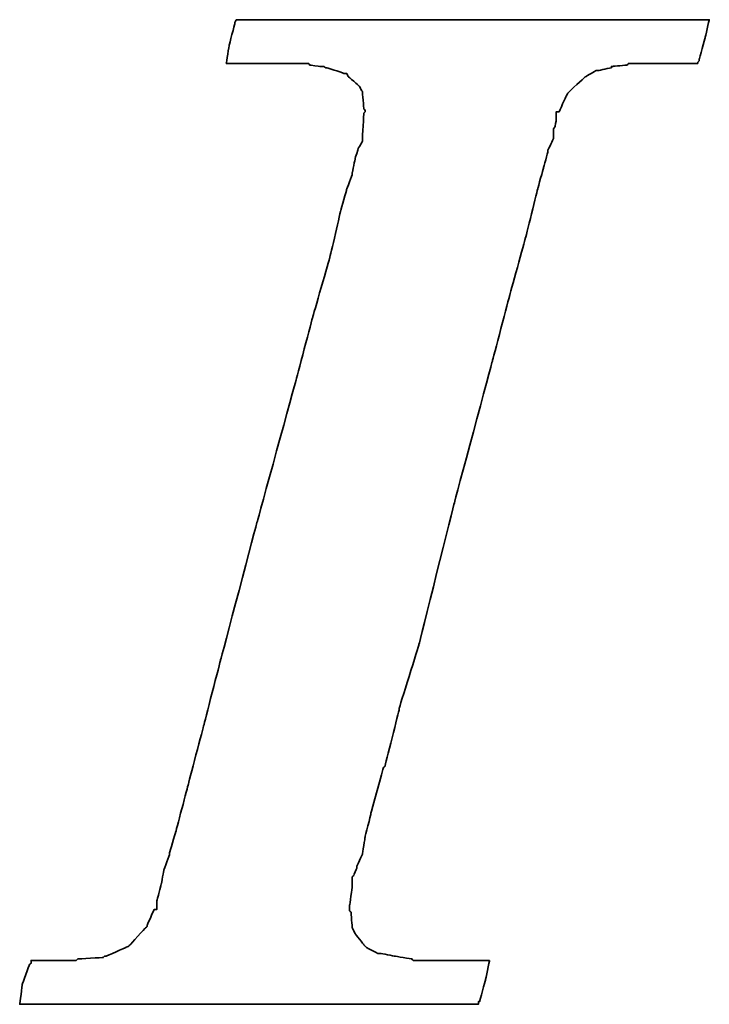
# Model space of a CAD drawing. Header units: millimetres. Extents: x 1805 to 4914, y -1594 to 860.
# Tile 204 of 256: x 2225.7 to 2228.98, y -544.15 to -539.48. Entities that reach past the tile are written whole.
import ezdxf

# ---------------------------------------------------------------- set-up
doc = ezdxf.new("R2010")
doc.units = ezdxf.units.MM
doc.layers.add('DIM', color=4, linetype='CONTINUOUS')
doc.layers.add('layer 1', color=7, linetype='CONTINUOUS')

# ---------------------------------------------------------------- blocks, each defined once
blk = doc.blocks.new('TBI MOTION logo(完整正式版)')
at = {"layer": 'layer 1', "color": 22, "lineweight": 35}
blk.add_open_spline([(-40.59125, -7.94375), (-40.59125, -7.94375), (-40.97375, -7.94375), (-40.97375, -7.94375), (-40.97375, -7.94375), (-40.97375, -7.94375), (-41.38125, -7.94375), (-41.38125, -7.94375), (-41.38125, -7.94375), (-41.38125, -7.94375), (-41.54875, -7.94375), (-41.54875, -7.94375), (-41.54875, -7.94375), (-41.54875, -7.94375), (-41.59875, -7.94375), (-41.59875, -7.94375), (-41.59875, -7.94375), (-41.59875, -7.94375), (-41.88375, -7.94375), (-41.88375, -7.94375), (-41.88375, -7.94375), (-41.88375, -7.94375), (-41.90875, -7.91875), (-41.90875, -7.91875), (-41.90875, -7.91875), (-41.90875, -7.91875), (-42.19875, -7.87125), (-42.19875, -7.87125), (-42.19875, -7.87125), (-42.19875, -7.87125), (-42.43875, -7.82375), (-42.43875, -7.82375), (-42.43875, -7.82375), (-42.43875, -7.82375), (-42.45875, -7.82375), (-42.45875, -7.82375), (-42.45875, -7.82375), (-42.45875, -7.82375), (-42.48625, -7.82375), (-42.48625, -7.82375), (-42.48625, -7.82375), (-42.48625, -7.82375), (-42.67625, -7.72375), (-42.67625, -7.72375), (-42.67625, -7.72375), (-42.67625, -7.72375), (-42.70125, -7.70375), (-42.70125, -7.70375), (-42.70125, -7.70375), (-42.70125, -7.70375), (-42.72375, -7.67875), (-42.72375, -7.67875), (-42.72375, -7.67875), (-42.72375, -7.67875), (-42.86875, -7.48875), (-42.86875, -7.48875), (-42.86875, -7.48875), (-42.86875, -7.48875), (-42.89375, -7.43875), (-42.89375, -7.43875), (-42.89375, -7.43875), (-42.89375, -7.43875), (-42.91875, -7.38875), (-42.91875, -7.38875), (-42.91875, -7.38875), (-42.91875, -7.38875), (-42.93875, -7.12875), (-42.93875, -7.12875), (-42.93875, -7.12875), (-42.93875, -7.12875), (-42.96375, -7.10375), (-42.96375, -7.10375), (-42.96375, -7.10375), (-42.96375, -7.10375), (-42.96375, -7.05375), (-42.96375, -7.05375), (-42.96375, -7.05375), (-42.96375, -7.05375), (-42.96375, -7.00875), (-42.96375, -7.00875), (-42.96375, -7.00875), (-42.96375, -7.00875), (-42.91875, -6.69625), (-42.91875, -6.69625), (-42.91875, -6.69625), (-42.91875, -6.69625), (-42.91875, -6.62375), (-42.91875, -6.62375), (-42.91875, -6.62375), (-42.91875, -6.62375), (-42.91875, -6.59625), (-42.91875, -6.59625), (-42.91875, -6.59625), (-42.91875, -6.59625), (-42.91875, -6.57375), (-42.91875, -6.57375), (-42.91875, -6.57375), (-42.91875, -6.57375), (-42.91875, -6.52875), (-42.91875, -6.52875), (-42.91875, -6.52875), (-42.91875, -6.52875), (-42.89375, -6.50375), (-42.89375, -6.50375), (-42.89375, -6.50375), (-42.89375, -6.50375), (-42.84375, -6.38375), (-42.84375, -6.38375), (-42.84375, -6.38375), (-42.84375, -6.38375), (-42.84375, -6.35875), (-42.84375, -6.35875), (-42.84375, -6.35875), (-42.84375, -6.35875), (-42.74625, -6.14375), (-42.74625, -6.14375), (-42.74625, -6.14375), (-42.74625, -6.14375), (-42.70125, -5.85375), (-42.70125, -5.85375), (-42.70125, -5.85375), (-42.70125, -5.85375), (-42.60375, -5.47125), (-42.60375, -5.47125), (-42.60375, -5.47125), (-42.60375, -5.47125), (-42.60375, -5.44875), (-42.60375, -5.44875), (-42.60375, -5.44875), (-42.60375, -5.44875), (-42.38875, -4.67875), (-42.38875, -4.67875), (-42.38875, -4.67875), (-42.38875, -4.67875), (-42.36375, -4.65375), (-42.36375, -4.65375), (-42.36375, -4.65375), (-42.36375, -4.65375), (-42.12375, -3.69625), (-42.12375, -3.69625), (-42.12375, -3.69625), (-42.12375, -3.69625), (-42.12375, -3.67374), (-42.12375, -3.67374), (-42.12375, -3.67374), (-42.12375, -3.67374), (-41.78875, -2.59374), (-41.78875, -2.59374), (-41.78875, -2.59374), (-41.78875, -2.59374), (-41.18875, -0.19375), (-41.18875, -0.19375), (-41.18875, -0.19375), (-41.18875, -0.19375), (-40.54375, 2.20624), (-40.54375, 2.20624), (-40.54375, 2.20624), (-40.54375, 2.20624), (-40.25375, 3.30875), (-40.25375, 3.30875), (-40.25375, 3.30875), (-40.25375, 3.30875), (-39.98875, 4.27125), (-39.98875, 4.27125), (-39.98875, 4.27125), (-39.98875, 4.27125), (-39.77375, 5.13125), (-39.77375, 5.13125), (-39.77375, 5.13125), (-39.77375, 5.13125), (-39.67875, 5.47125), (-39.67875, 5.47125), (-39.67875, 5.47125), (-39.67875, 5.47125), (-39.60375, 5.75625), (-39.60375, 5.75625), (-39.60375, 5.75625), (-39.60375, 5.75625), (-39.60375, 5.78125), (-39.60375, 5.78125), (-39.60375, 5.78125), (-39.60375, 5.78125), (-39.50875, 5.97125), (-39.50875, 5.97125), (-39.50875, 5.97125), (-39.50875, 5.97125), (-39.50875, 6.13875), (-39.50875, 6.13875), (-39.50875, 6.13875), (-39.50875, 6.13875), (-39.48625, 6.16625), (-39.48625, 6.16625), (-39.48625, 6.16625), (-39.48625, 6.16625), (-39.46125, 6.28625), (-39.46125, 6.28625), (-39.46125, 6.28625), (-39.46125, 6.28625), (-39.46125, 6.42625), (-39.46125, 6.42625), (-39.46125, 6.42625), (-39.46125, 6.42625), (-39.41375, 6.42625), (-39.41375, 6.42625), (-39.41375, 6.42625), (-39.41375, 6.42625), (-39.29375, 6.69125), (-39.29375, 6.69125), (-39.29375, 6.69125), (-39.29375, 6.69125), (-39.26875, 6.74125), (-39.26875, 6.74125), (-39.26875, 6.74125), (-39.26875, 6.74125), (-39.24375, 6.76625), (-39.24375, 6.76625), (-39.24375, 6.76625), (-39.24375, 6.76625), (-38.98375, 7.00624), (-38.98375, 7.00624), (-38.98375, 7.00624), (-38.98375, 7.00624), (-38.95625, 7.02624), (-38.95625, 7.02624), (-38.95625, 7.02624), (-38.95625, 7.02624), (-38.78875, 7.12624), (-38.78875, 7.12624), (-38.78875, 7.12624), (-38.78875, 7.12624), (-38.76375, 7.12624), (-38.76375, 7.12624), (-38.76375, 7.12624), (-38.76375, 7.12624), (-38.74375, 7.12624), (-38.74375, 7.12624), (-38.74375, 7.12624), (-38.74375, 7.12624), (-38.52875, 7.17125), (-38.52875, 7.17125), (-38.52875, 7.17125), (-38.52875, 7.17125), (-38.52875, 7.19624), (-38.52875, 7.19624), (-38.52875, 7.19624), (-38.52875, 7.19624), (-38.50375, 7.19624), (-38.50375, 7.19624), (-38.50375, 7.19624), (-38.50375, 7.19624), (-38.26125, 7.21875), (-38.26125, 7.21875), (-38.26125, 7.21875), (-38.26125, 7.21875), (-38.23875, 7.24624), (-38.23875, 7.24624), (-38.23875, 7.24624), (-38.23875, 7.24624), (-38.21625, 7.24624), (-38.21625, 7.24624), (-38.21625, 7.24624), (-38.21625, 7.24624), (-38.18875, 7.24624), (-38.18875, 7.24624), (-38.18875, 7.24624), (-38.18875, 7.24624), (-37.90375, 7.24624), (-37.90375, 7.24624), (-37.90375, 7.24624), (-37.90375, 7.24624), (-37.85375, 7.24624), (-37.85375, 7.24624), (-37.85375, 7.24624), (-37.85375, 7.24624), (-37.75875, 7.24624), (-37.75875, 7.24624), (-37.75875, 7.24624), (-37.75875, 7.24624), (-37.42375, 7.24624), (-37.42375, 7.24624), (-37.42375, 7.24624), (-37.42375, 7.24624), (-37.08875, 7.24624), (-37.08875, 7.24624), (-37.08875, 7.24624), (-37.08875, 7.24624), (-37.06375, 7.24624), (-37.06375, 7.24624), (-37.06375, 7.24624), (-37.06375, 7.24624), (-37.06375, 7.26624), (-37.06375, 7.26624), (-37.06375, 7.26624), (-37.06375, 7.26624), (-37.03875, 7.29125), (-37.03875, 7.29125), (-37.03875, 7.29125), (-37.03875, 7.29125), (-37.03875, 7.31625), (-37.03875, 7.31625), (-37.03875, 7.31625), (-37.03875, 7.31625), (-36.94125, 7.67625), (-36.94125, 7.67625), (-36.94125, 7.67625), (-36.94125, 7.67625), (-36.86875, 7.98625), (-36.86875, 7.98625), (-36.86875, 7.98625), (-36.86875, 7.98625), (-36.98875, 7.98625), (-36.98875, 7.98625), (-36.98875, 7.98625), (-36.98875, 7.98625), (-37.42375, 7.98625), (-37.42375, 7.98625), (-37.42375, 7.98625), (-37.42375, 7.98625), (-37.94875, 7.98625), (-37.94875, 7.98625), (-37.94875, 7.98625), (-37.94875, 7.98625), (-38.57375, 7.98625), (-38.57375, 7.98625), (-38.57375, 7.98625), (-38.57375, 7.98625), (-39.29375, 7.98625), (-39.29375, 7.98625), (-39.29375, 7.98625), (-39.29375, 7.98625), (-40.82875, 7.98625), (-40.82875, 7.98625), (-40.82875, 7.98625), (-40.82875, 7.98625), (-42.36375, 7.98625), (-42.36375, 7.98625), (-42.36375, 7.98625), (-42.36375, 7.98625), (-43.08375, 7.98625), (-43.08375, 7.98625), (-43.08375, 7.98625), (-43.08375, 7.98625), (-43.70875, 7.98625), (-43.70875, 7.98625), (-43.70875, 7.98625), (-43.70875, 7.98625), (-44.23375, 7.98625), (-44.23375, 7.98625), (-44.23375, 7.98625), (-44.23375, 7.98625), (-44.66875, 7.98625), (-44.66875, 7.98625), (-44.66875, 7.98625), (-44.66875, 7.98625), (-44.88375, 7.98625), (-44.88375, 7.98625), (-44.88375, 7.98625), (-44.88375, 7.98625), (-44.90875, 7.94125), (-44.90875, 7.94125), (-44.90875, 7.94125), (-44.90875, 7.94125), (-44.90875, 7.91625), (-44.90875, 7.91625), (-44.90875, 7.91625), (-44.90875, 7.91625), (-45.00375, 7.55625), (-45.00375, 7.55625), (-45.00375, 7.55625), (-45.00375, 7.55625), (-45.05375, 7.24624), (-45.05375, 7.24624), (-45.05375, 7.24624), (-45.05375, 7.24624), (-44.61875, 7.24624), (-44.61875, 7.24624), (-44.61875, 7.24624), (-44.61875, 7.24624), (-44.11375, 7.24624), (-44.11375, 7.24624), (-44.11375, 7.24624), (-44.11375, 7.24624), (-43.99375, 7.24624), (-43.99375, 7.24624), (-43.99375, 7.24624), (-43.99375, 7.24624), (-43.94625, 7.24624), (-43.94625, 7.24624), (-43.94625, 7.24624), (-43.94625, 7.24624), (-43.92374, 7.24624), (-43.92374, 7.24624), (-43.92374, 7.24624), (-43.92374, 7.24624), (-43.65875, 7.24624), (-43.65875, 7.24624), (-43.65875, 7.24624), (-43.65875, 7.24624), (-43.63875, 7.21875), (-43.63875, 7.21875), (-43.63875, 7.21875), (-43.63875, 7.21875), (-43.46875, 7.19624), (-43.46875, 7.19624), (-43.46875, 7.19624), (-43.46875, 7.19624), (-43.39875, 7.19624), (-43.39875, 7.19624), (-43.39875, 7.19624), (-43.39875, 7.19624), (-43.37125, 7.17125), (-43.37125, 7.17125), (-43.37125, 7.17125), (-43.37125, 7.17125), (-43.34875, 7.17125), (-43.34875, 7.17125), (-43.34875, 7.17125), (-43.34875, 7.17125), (-43.20375, 7.12624), (-43.20375, 7.12624), (-43.20375, 7.12624), (-43.20375, 7.12624), (-43.05875, 7.07624), (-43.05875, 7.07624), (-43.05875, 7.07624), (-43.05875, 7.07624), (-43.01375, 7.07624), (-43.01375, 7.07624), (-43.01375, 7.07624), (-43.01375, 7.07624), (-42.98875, 7.02624), (-42.98875, 7.02624), (-42.98875, 7.02624), (-42.98875, 7.02624), (-42.79875, 6.86125), (-42.79875, 6.86125), (-42.79875, 6.86125), (-42.79875, 6.86125), (-42.77375, 6.81125), (-42.77375, 6.81125), (-42.77375, 6.81125), (-42.77375, 6.81125), (-42.74625, 6.76625), (-42.74625, 6.76625), (-42.74625, 6.76625), (-42.74625, 6.76625), (-42.72375, 6.47625), (-42.72375, 6.47625), (-42.72375, 6.47625), (-42.72375, 6.47625), (-42.70125, 6.45124), (-42.70125, 6.45124), (-42.70125, 6.45124), (-42.70125, 6.45124), (-42.70125, 6.42625), (-42.70125, 6.42625), (-42.70125, 6.42625), (-42.70125, 6.42625), (-42.72375, 6.40625), (-42.72375, 6.40625), (-42.72375, 6.40625), (-42.72375, 6.40625), (-42.74625, 5.97125), (-42.74625, 5.97125), (-42.74625, 5.97125), (-42.74625, 5.97125), (-42.74625, 5.94625), (-42.74625, 5.94625), (-42.74625, 5.94625), (-42.74625, 5.94625), (-42.74625, 5.92625), (-42.74625, 5.92625), (-42.74625, 5.92625), (-42.74625, 5.92625), (-42.77375, 5.87625), (-42.77375, 5.87625), (-42.77375, 5.87625), (-42.77375, 5.87625), (-42.81875, 5.80625), (-42.81875, 5.80625), (-42.81875, 5.80625), (-42.81875, 5.80625), (-42.86875, 5.63625), (-42.86875, 5.63625), (-42.86875, 5.63625), (-42.86875, 5.63625), (-42.91875, 5.39625), (-42.91875, 5.39625), (-42.91875, 5.39625), (-42.91875, 5.39625), (-42.91875, 5.37124), (-42.91875, 5.37124), (-42.91875, 5.37124), (-42.91875, 5.37124), (-43.01375, 5.10874), (-43.01375, 5.10874), (-43.01375, 5.10874), (-43.01375, 5.10874), (-43.10875, 4.77124), (-43.10875, 4.77124), (-43.10875, 4.77124), (-43.10875, 4.77124), (-43.29875, 3.95625), (-43.29875, 3.95625), (-43.29875, 3.95625), (-43.29875, 3.95625), (-43.58875, 2.95125), (-43.58875, 2.95125), (-43.58875, 2.95125), (-43.58875, 2.95125), (-43.87375, 1.87125), (-43.87375, 1.87125), (-43.87375, 1.87125), (-43.87375, 1.87125), (-44.52625, -0.50374), (-44.52625, -0.50374), (-44.52625, -0.50374), (-44.52625, -0.50374), (-45.14875, -2.85375), (-45.14875, -2.85375), (-45.14875, -2.85375), (-45.14875, -2.85375), (-45.43375, -3.95875), (-45.43375, -3.95875), (-45.43375, -3.95875), (-45.43375, -3.95875), (-45.69875, -4.96875), (-45.69875, -4.96875), (-45.69875, -4.96875), (-45.69875, -4.96875), (-45.91375, -5.78375), (-45.91375, -5.78375), (-45.91375, -5.78375), (-45.91375, -5.78375), (-46.01375, -6.11875), (-46.01375, -6.11875), (-46.01375, -6.11875), (-46.01375, -6.11875), (-46.01375, -6.14375), (-46.01375, -6.14375), (-46.01375, -6.14375), (-46.01375, -6.14375), (-46.10875, -6.40875), (-46.10875, -6.40875), (-46.10875, -6.40875), (-46.10875, -6.40875), (-46.15375, -6.64875), (-46.15375, -6.64875), (-46.15375, -6.64875), (-46.15375, -6.64875), (-46.20375, -6.83875), (-46.20375, -6.83875), (-46.20375, -6.83875), (-46.20375, -6.83875), (-46.22875, -6.93375), (-46.22875, -6.93375), (-46.22875, -6.93375), (-46.22875, -6.93375), (-46.22875, -7.07875), (-46.22875, -7.07875), (-46.22875, -7.07875), (-46.22875, -7.07875), (-46.27375, -7.07875), (-46.27375, -7.07875), (-46.27375, -7.07875), (-46.27375, -7.07875), (-46.39375, -7.34375), (-46.39375, -7.34375), (-46.39375, -7.34375), (-46.39375, -7.34375), (-46.39375, -7.36875), (-46.39375, -7.36875), (-46.39375, -7.36875), (-46.39375, -7.36875), (-46.42125, -7.38875), (-46.42125, -7.38875), (-46.42125, -7.38875), (-46.42125, -7.38875), (-46.68375, -7.67875), (-46.68375, -7.67875), (-46.68375, -7.67875), (-46.68375, -7.67875), (-46.70875, -7.70375), (-46.70875, -7.70375), (-46.70875, -7.70375), (-46.70875, -7.70375), (-46.75375, -7.72375), (-46.75375, -7.72375), (-46.75375, -7.72375), (-46.75375, -7.72375), (-47.08875, -7.87125), (-47.08875, -7.87125), (-47.08875, -7.87125), (-47.08875, -7.87125), (-47.11625, -7.87125), (-47.11625, -7.87125), (-47.11625, -7.87125), (-47.11625, -7.87125), (-47.13875, -7.89375), (-47.13875, -7.89375), (-47.13875, -7.89375), (-47.13875, -7.89375), (-47.56875, -7.91875), (-47.56875, -7.91875), (-47.56875, -7.91875), (-47.56875, -7.91875), (-47.59625, -7.94375), (-47.59625, -7.94375), (-47.59625, -7.94375), (-47.59625, -7.94375), (-47.64375, -7.94375), (-47.64375, -7.94375), (-47.64375, -7.94375), (-47.64375, -7.94375), (-47.73625, -7.94375), (-47.73625, -7.94375), (-47.73625, -7.94375), (-47.73625, -7.94375), (-48.07375, -7.94375), (-48.07375, -7.94375), (-48.07375, -7.94375), (-48.07375, -7.94375), (-48.36125, -7.94375), (-48.36125, -7.94375), (-48.36125, -7.94375), (-48.36125, -7.94375), (-48.36125, -7.96625), (-48.36125, -7.96625), (-48.36125, -7.96625), (-48.36125, -7.96625), (-48.36125, -7.99125), (-48.36125, -7.99125), (-48.36125, -7.99125), (-48.36125, -7.99125), (-48.38875, -8.01375), (-48.38875, -8.01375), (-48.38875, -8.01375), (-48.38875, -8.01375), (-48.50875, -8.34875), (-48.50875, -8.34875), (-48.50875, -8.34875), (-48.50875, -8.34875), (-48.55375, -8.68625), (-48.55375, -8.68625), (-48.55375, -8.68625), (-48.55375, -8.68625), (-48.45875, -8.68625), (-48.45875, -8.68625), (-48.45875, -8.68625), (-48.45875, -8.68625), (-48.07375, -8.68625), (-48.07375, -8.68625), (-48.07375, -8.68625), (-48.07375, -8.68625), (-47.52375, -8.68625), (-47.52375, -8.68625), (-47.52375, -8.68625), (-47.52375, -8.68625), (-46.92375, -8.68625), (-46.92375, -8.68625), (-46.92375, -8.68625), (-46.92375, -8.68625), (-46.25375, -8.68625), (-46.25375, -8.68625), (-46.25375, -8.68625), (-46.25375, -8.68625), (-46.20375, -8.68625), (-46.20375, -8.68625), (-46.20375, -8.68625), (-46.20375, -8.68625), (-44.71375, -8.68625), (-44.71375, -8.68625), (-44.71375, -8.68625), (-44.71375, -8.68625), (-43.22875, -8.68625), (-43.22875, -8.68625), (-43.22875, -8.68625), (-43.22875, -8.68625), (-42.55875, -8.68625), (-42.55875, -8.68625), (-42.55875, -8.68625), (-42.55875, -8.68625), (-42.50875, -8.68625), (-42.50875, -8.68625), (-42.50875, -8.68625), (-42.50875, -8.68625), (-41.93375, -8.68625), (-41.93375, -8.68625), (-41.93375, -8.68625), (-41.93375, -8.68625), (-41.38125, -8.68625), (-41.38125, -8.68625), (-41.38125, -8.68625), (-41.38125, -8.68625), (-40.97375, -8.68625), (-40.97375, -8.68625), (-40.97375, -8.68625), (-40.97375, -8.68625), (-40.78125, -8.68625), (-40.78125, -8.68625), (-40.78125, -8.68625), (-40.78125, -8.68625), (-40.78125, -8.63875), (-40.78125, -8.63875), (-40.78125, -8.63875), (-40.78125, -8.63875), (-40.75875, -8.63875), (-40.75875, -8.63875), (-40.75875, -8.63875), (-40.75875, -8.63875), (-40.66375, -8.27875), (-40.66375, -8.27875), (-40.66375, -8.27875), (-40.66375, -8.27875), (-40.59125, -7.94375), (-40.59125, -7.94375)], degree=3, knots=[0, 0, 0, 0, 0.00558659, 0.00558659, 0.00558659, 0.0055866, 0.01117318, 0.01117318, 0.01117318, 0.01117319, 0.01675978, 0.01675978, 0.01675978, 0.01675979, 0.02234637, 0.02234637, 0.02234637, 0.02234638, 0.02793296, 0.02793296, 0.02793296, 0.02793297, 0.03351955, 0.03351955, 0.03351955, 0.03351956, 0.03910615, 0.03910615, 0.03910615, 0.03910616, 0.04469274, 0.04469274, 0.04469274, 0.04469275, 0.05027933, 0.05027933, 0.05027933, 0.05027934, 0.05586592, 0.05586592, 0.05586592, 0.05586593, 0.06145251, 0.06145251, 0.06145251, 0.06145252, 0.06703911, 0.06703911, 0.06703911, 0.06703912, 0.0726257, 0.0726257, 0.0726257, 0.07262571, 0.07821229, 0.07821229, 0.07821229, 0.0782123, 0.08379888, 0.08379888, 0.08379888, 0.08379889, 0.08938547, 0.08938547, 0.08938547, 0.08938548, 0.09497207, 0.09497207, 0.09497207, 0.09497208, 0.10055866, 0.10055866, 0.10055866, 0.10055867, 0.10614525, 0.10614525, 0.10614525, 0.10614526, 0.11173184, 0.11173184, 0.11173184, 0.11173185, 0.11731844, 0.11731844, 0.11731844, 0.11731845, 0.12290503, 0.12290503, 0.12290503, 0.12290504, 0.12849162, 0.12849162, 0.12849162, 0.12849163, 0.13407821, 0.13407821, 0.13407821, 0.13407822, 0.1396648, 0.1396648, 0.1396648, 0.13966481, 0.1452514, 0.1452514, 0.1452514, 0.14525141, 0.15083799, 0.15083799, 0.15083799, 0.150838, 0.15642458, 0.15642458, 0.15642458, 0.15642459, 0.16201117, 0.16201117, 0.16201117, 0.16201118, 0.16759777, 0.16759777, 0.16759777, 0.16759778, 0.17318436, 0.17318436, 0.17318436, 0.17318437, 0.17877095, 0.17877095, 0.17877095, 0.17877096, 0.18435754, 0.18435754, 0.18435754, 0.18435755, 0.18994413, 0.18994413, 0.18994413, 0.18994414, 0.19553073, 0.19553073, 0.19553073, 0.19553074, 0.20111732, 0.20111732, 0.20111732, 0.20111733, 0.20670391, 0.20670391, 0.20670391, 0.20670392, 0.2122905, 0.2122905, 0.2122905, 0.21229051, 0.21787709, 0.21787709, 0.21787709, 0.2178771, 0.22346369, 0.22346369, 0.22346369, 0.2234637, 0.22905028, 0.22905028, 0.22905028, 0.22905029, 0.23463687, 0.23463687, 0.23463687, 0.23463688, 0.24022346, 0.24022346, 0.24022346, 0.24022347, 0.24581006, 0.24581006, 0.24581006, 0.24581007, 0.25139665, 0.25139665, 0.25139665, 0.25139666, 0.25698324, 0.25698324, 0.25698324, 0.25698325, 0.26256983, 0.26256983, 0.26256983, 0.26256984, 0.26815642, 0.26815642, 0.26815642, 0.26815643, 0.27374302, 0.27374302, 0.27374302, 0.27374303, 0.27932961, 0.27932961, 0.27932961, 0.27932962, 0.2849162, 0.2849162, 0.2849162, 0.28491621, 0.29050279, 0.29050279, 0.29050279, 0.2905028, 0.29608939, 0.29608939, 0.29608939, 0.2960894, 0.30167598, 0.30167598, 0.30167598, 0.30167599, 0.30726257, 0.30726257, 0.30726257, 0.30726258, 0.31284916, 0.31284916, 0.31284916, 0.31284917, 0.31843575, 0.31843575, 0.31843575, 0.31843576, 0.32402235, 0.32402235, 0.32402235, 0.32402236, 0.32960894, 0.32960894, 0.32960894, 0.32960895, 0.33519553, 0.33519553, 0.33519553, 0.33519554, 0.34078212, 0.34078212, 0.34078212, 0.34078213, 0.34636872, 0.34636872, 0.34636872, 0.34636873, 0.35195531, 0.35195531, 0.35195531, 0.35195532, 0.3575419, 0.3575419, 0.3575419, 0.35754191, 0.36312849, 0.36312849, 0.36312849, 0.3631285, 0.36871508, 0.36871508, 0.36871508, 0.36871509, 0.37430168, 0.37430168, 0.37430168, 0.37430169, 0.37988827, 0.37988827, 0.37988827, 0.37988828, 0.38547486, 0.38547486, 0.38547486, 0.38547487, 0.39106145, 0.39106145, 0.39106145, 0.39106146, 0.39664804, 0.39664804, 0.39664804, 0.39664805, 0.40223464, 0.40223464, 0.40223464, 0.40223465, 0.40782123, 0.40782123, 0.40782123, 0.40782124, 0.41340782, 0.41340782, 0.41340782, 0.41340783, 0.41899441, 0.41899441, 0.41899441, 0.41899442, 0.42458101, 0.42458101, 0.42458101, 0.42458102, 0.4301676, 0.4301676, 0.4301676, 0.43016761, 0.43575419, 0.43575419, 0.43575419, 0.4357542, 0.44134078, 0.44134078, 0.44134078, 0.44134079, 0.44692737, 0.44692737, 0.44692737, 0.44692738, 0.45251397, 0.45251397, 0.45251397, 0.45251398, 0.45810056, 0.45810056, 0.45810056, 0.45810057, 0.46368715, 0.46368715, 0.46368715, 0.46368716, 0.46927374, 0.46927374, 0.46927374, 0.46927375, 0.47486034, 0.47486034, 0.47486034, 0.47486035, 0.48044693, 0.48044693, 0.48044693, 0.48044694, 0.48603352, 0.48603352, 0.48603352, 0.48603353, 0.49162011, 0.49162011, 0.49162011, 0.49162012, 0.4972067, 0.4972067, 0.4972067, 0.49720671, 0.5027933, 0.5027933, 0.5027933, 0.50279331, 0.50837989, 0.50837989, 0.50837989, 0.5083799, 0.51396648, 0.51396648, 0.51396648, 0.51396649, 0.51955307, 0.51955307, 0.51955307, 0.51955308, 0.52513966, 0.52513966, 0.52513966, 0.52513967, 0.53072626, 0.53072626, 0.53072626, 0.53072627, 0.53631285, 0.53631285, 0.53631285, 0.53631286, 0.54189944, 0.54189944, 0.54189944, 0.54189945, 0.54748603, 0.54748603, 0.54748603, 0.54748604, 0.55307263, 0.55307263, 0.55307263, 0.55307264, 0.55865922, 0.55865922, 0.55865922, 0.55865923, 0.56424581, 0.56424581, 0.56424581, 0.56424582, 0.5698324, 0.5698324, 0.5698324, 0.56983241, 0.57541899, 0.57541899, 0.57541899, 0.575419, 0.58100559, 0.58100559, 0.58100559, 0.5810056, 0.58659218, 0.58659218, 0.58659218, 0.58659219, 0.59217877, 0.59217877, 0.59217877, 0.59217878, 0.59776536, 0.59776536, 0.59776536, 0.59776537, 0.60335196, 0.60335196, 0.60335196, 0.60335197, 0.60893855, 0.60893855, 0.60893855, 0.60893856, 0.61452514, 0.61452514, 0.61452514, 0.61452515, 0.62011173, 0.62011173, 0.62011173, 0.62011174, 0.62569832, 0.62569832, 0.62569832, 0.62569833, 0.63128492, 0.63128492, 0.63128492, 0.63128493, 0.63687151, 0.63687151, 0.63687151, 0.63687152, 0.6424581, 0.6424581, 0.6424581, 0.64245811, 0.64804469, 0.64804469, 0.64804469, 0.6480447, 0.65363128, 0.65363128, 0.65363128, 0.65363129, 0.65921788, 0.65921788, 0.65921788, 0.65921789, 0.66480447, 0.66480447, 0.66480447, 0.66480448, 0.67039106, 0.67039106, 0.67039106, 0.67039107, 0.67597765, 0.67597765, 0.67597765, 0.67597766, 0.68156425, 0.68156425, 0.68156425, 0.68156426, 0.68715084, 0.68715084, 0.68715084, 0.68715085, 0.69273743, 0.69273743, 0.69273743, 0.69273744, 0.69832402, 0.69832402, 0.69832402, 0.69832403, 0.70391061, 0.70391061, 0.70391061, 0.70391062, 0.70949721, 0.70949721, 0.70949721, 0.70949722, 0.7150838, 0.7150838, 0.7150838, 0.71508381, 0.72067039, 0.72067039, 0.72067039, 0.7206704, 0.72625698, 0.72625698, 0.72625698, 0.72625699, 0.73184358, 0.73184358, 0.73184358, 0.73184359, 0.73743017, 0.73743017, 0.73743017, 0.73743018, 0.74301676, 0.74301676, 0.74301676, 0.74301677, 0.74860335, 0.74860335, 0.74860335, 0.74860336, 0.75418994, 0.75418994, 0.75418994, 0.75418995, 0.75977654, 0.75977654, 0.75977654, 0.75977655, 0.76536313, 0.76536313, 0.76536313, 0.76536314, 0.77094972, 0.77094972, 0.77094972, 0.77094973, 0.77653631, 0.77653631, 0.77653631, 0.77653632, 0.78212291, 0.78212291, 0.78212291, 0.78212292, 0.7877095, 0.7877095, 0.7877095, 0.78770951, 0.79329609, 0.79329609, 0.79329609, 0.7932961, 0.79888268, 0.79888268, 0.79888268, 0.79888269, 0.80446927, 0.80446927, 0.80446927, 0.80446928, 0.81005587, 0.81005587, 0.81005587, 0.81005588, 0.81564246, 0.81564246, 0.81564246, 0.81564247, 0.82122905, 0.82122905, 0.82122905, 0.82122906, 0.82681564, 0.82681564, 0.82681564, 0.82681565, 0.83240223, 0.83240223, 0.83240223, 0.83240224, 0.83798883, 0.83798883, 0.83798883, 0.83798884, 0.84357542, 0.84357542, 0.84357542, 0.84357543, 0.84916201, 0.84916201, 0.84916201, 0.84916202, 0.8547486, 0.8547486, 0.8547486, 0.85474861, 0.8603352, 0.8603352, 0.8603352, 0.86033521, 0.86592179, 0.86592179, 0.86592179, 0.8659218, 0.87150838, 0.87150838, 0.87150838, 0.87150839, 0.87709497, 0.87709497, 0.87709497, 0.87709498, 0.88268156, 0.88268156, 0.88268156, 0.88268157, 0.88826816, 0.88826816, 0.88826816, 0.88826817, 0.89385475, 0.89385475, 0.89385475, 0.89385476, 0.89944134, 0.89944134, 0.89944134, 0.89944135, 0.90502793, 0.90502793, 0.90502793, 0.90502794, 0.91061453, 0.91061453, 0.91061453, 0.91061454, 0.91620112, 0.91620112, 0.91620112, 0.91620113, 0.92178771, 0.92178771, 0.92178771, 0.92178772, 0.9273743, 0.9273743, 0.9273743, 0.92737431, 0.93296089, 0.93296089, 0.93296089, 0.9329609, 0.93854749, 0.93854749, 0.93854749, 0.9385475, 0.94413408, 0.94413408, 0.94413408, 0.94413409, 0.94972067, 0.94972067, 0.94972067, 0.94972068, 0.95530726, 0.95530726, 0.95530726, 0.95530727, 0.96089385, 0.96089385, 0.96089385, 0.96089386, 0.96648045, 0.96648045, 0.96648045, 0.96648046, 0.97206704, 0.97206704, 0.97206704, 0.97206705, 0.97765363, 0.97765363, 0.97765363, 0.97765364, 0.98324022, 0.98324022, 0.98324022, 0.98324023, 0.98882682, 0.98882682, 0.98882682, 0.98882683, 0.99441341, 0.99441341, 0.99441341, 0.99441342, 1, 1, 1, 1], dxfattribs=at)

msp = doc.modelspace()

# ---------------------------------------------------------------- block references
at = {"layer": 'DIM', "color": 7, "xscale": 0.2802190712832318, "yscale": 0.2802190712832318, "zscale": 0.2802190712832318}
msp.add_blockref('TBI MOTION logo(完整正式版)', (2239.3082, -541.7132), dxfattribs=at)

doc.saveas('drawing.dxf')
